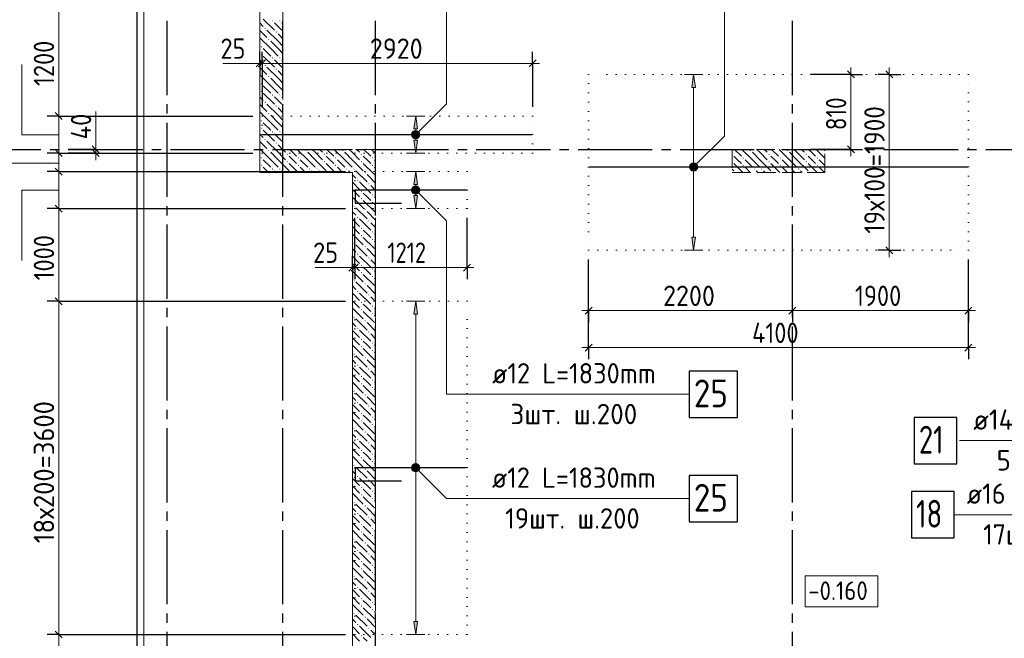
# Model space of a CAD drawing. Header units: millimetres. Extents: x 0 to 59400, y 0 to 42000.
# Tile 4 of 28: x 5472 to 16099, y 21650 to 28333. Entities that reach past the tile are written whole.
import ezdxf

# ---------------------------------------------------------------- set-up
doc = ezdxf.new("R2010")
doc.units = ezdxf.units.MM
for name, pattern in [('______2', [270, 200, -70]), ('______5', [1100, 800, -100, 100, -100]), ('______9', [100, 0, -100])]:
    doc.linetypes.add(name, pattern=pattern)
for name, color, linetype, lineweight in [('Standard', 7, 'Continuous', 25), ('ДОП Верх по Х', 7, 'Continuous', 18), ('ЖБ Перекрытие верхний уровень_1', 7, 'Continuous', 18), ('Общий01', 7, 'Continuous', 13), ('Позиционная метка номер позиции', 7, 'Continuous', 13), ('Примечания', 7, 'Continuous', 13), ('Размерная линия_ общее', 7, 'Continuous', 13)]:
    doc.layers.add(name, color=color, linetype=linetype, lineweight=lineweight)
for name, color, linetype, lineweight, true_color in [('ЖБ Пилон', 7, '______2', 13, 0xa0a0a0), ('ЖБ Стена верхний уровень', 7, '______2', 13, 0x656565), ('Оси', 7, '______5', 13, 0x656565)]:
    doc.layers.add(name, color=color, linetype=linetype, lineweight=lineweight, true_color=true_color)
doc.styles.add('ISOCPEUR', font='txt')

msp = doc.modelspace()

# ---------------------------------------------------------------- hatches: boundary and pattern name
at = {"layer": 'ДОП Верх по Х', "linetype": 'Continuous', "lineweight": 13, "transparency": 33554687}
for points in [[(12766, 27602), (12746, 27742), (12726, 27602)], [(9766, 27152), (9746, 27292), (9726, 27152)], [(9766, 26552), (9746, 26692), (9726, 26552)], [(9766, 25152), (9746, 25292), (9726, 25152)]]:
    msp.add_hatch(color=7, dxfattribs=at).paths.add_polyline_path(points)
for points in [[(9766, 27032), (9746, 26892), (9726, 27032)], [(9766, 26432), (9746, 26292), (9726, 26432)], [(12766, 25982), (12746, 25842), (12726, 25982)], [(9766, 21832), (9746, 21692), (9726, 21832)]]:
    msp.add_hatch(color=7, dxfattribs=at).paths.add_polyline_path(points, flags=16)
at = {"layer": 'ЖБ Пилон', "linetype": 'Continuous', "lineweight": 18, "transparency": 33554687}
for points in [[(13354, 26920), (13361, 26926), (13367, 26920), (13361, 26913)], [(13754, 26920), (13761, 26926), (13767, 26920), (13761, 26913)], [(14154, 26920), (14161, 26926), (14163, 26924), (14163, 26915), (14161, 26913)], [(13163, 26884), (13167, 26880), (13163, 26875)], [(13163, 26804), (13167, 26800), (13163, 26795)], [(13274, 26840), (13281, 26846), (13287, 26840), (13281, 26833)], [(13554, 26880), (13561, 26886), (13567, 26880), (13561, 26873)], [(13554, 26800), (13561, 26806), (13567, 26800), (13561, 26793)], [(13674, 26840), (13681, 26846), (13687, 26840), (13681, 26833)], [(13954, 26880), (13961, 26886), (13967, 26880), (13961, 26873)], [(13954, 26800), (13961, 26806), (13967, 26800), (13961, 26793)], [(14074, 26840), (14081, 26846), (14087, 26840), (14081, 26833)], [(13197, 26682), (13201, 26686), (13205, 26682)], [(13274, 26760), (13281, 26766), (13287, 26760), (13281, 26753)], [(13394, 26720), (13401, 26726), (13407, 26720), (13401, 26713)], [(13474, 26720), (13481, 26726), (13487, 26720), (13481, 26713)], [(13597, 26682), (13601, 26686), (13605, 26682)], [(13674, 26760), (13681, 26766), (13687, 26760), (13681, 26753)], [(13794, 26720), (13801, 26726), (13807, 26720), (13801, 26713)], [(13874, 26720), (13881, 26726), (13887, 26720), (13881, 26713)], [(13997, 26682), (14001, 26686), (14005, 26682)], [(14074, 26760), (14081, 26766), (14087, 26760), (14081, 26753)]]:
    msp.add_hatch(color=7, dxfattribs=at).paths.add_polyline_path(points, flags=16)
at = {"layer": 'ЖБ Стена верхний уровень', "linetype": 'Continuous', "lineweight": 18, "transparency": 33554687}
for points in [[(8194, 28320), (8201, 28326), (8207, 28320), (8201, 28313)], [(8274, 28320), (8281, 28326), (8287, 28320), (8281, 28313)], [(8114, 28240), (8121, 28246), (8127, 28240), (8121, 28233)], [(8234, 28200), (8241, 28206), (8247, 28200), (8241, 28193)], [(8154, 28120), (8161, 28126), (8167, 28120), (8161, 28113)], [(8074, 28040), (8081, 28046), (8087, 28040), (8081, 28033)], [(8074, 27960), (8081, 27966), (8087, 27960), (8081, 27953)], [(8114, 27840), (8121, 27846), (8127, 27840), (8121, 27833)], [(8194, 27920), (8201, 27926), (8207, 27920), (8201, 27913)], [(8274, 27920), (8281, 27926), (8287, 27920), (8281, 27913)], [(8234, 27800), (8241, 27806), (8247, 27800), (8241, 27793)], [(8074, 27640), (8081, 27646), (8087, 27640), (8081, 27633)], [(8154, 27720), (8161, 27726), (8167, 27720), (8161, 27713)], [(8074, 27560), (8081, 27566), (8087, 27560), (8081, 27553)], [(8194, 27520), (8201, 27526), (8207, 27520), (8201, 27513)], [(8274, 27520), (8281, 27526), (8287, 27520), (8281, 27513)], [(8114, 27440), (8121, 27446), (8127, 27440), (8121, 27433)], [(8154, 27320), (8161, 27326), (8167, 27320), (8161, 27313)], [(8234, 27400), (8241, 27406), (8247, 27400), (8241, 27393)], [(8074, 27240), (8081, 27246), (8087, 27240), (8081, 27233)], [(8074, 27160), (8081, 27166), (8087, 27160), (8081, 27153)], [(8194, 27120), (8201, 27126), (8207, 27120), (8201, 27113)], [(8274, 27120), (8281, 27126), (8287, 27120), (8281, 27113)], [(8114, 27040), (8121, 27046), (8127, 27040), (8121, 27033)], [(8234, 27000), (8241, 27006), (8247, 27000), (8241, 26993)], [(8154, 26920), (8161, 26926), (8167, 26920), (8161, 26913)], [(8554, 26920), (8561, 26926), (8567, 26920), (8561, 26913)], [(8954, 26920), (8961, 26926), (8967, 26920), (8961, 26913)], [(8074, 26840), (8081, 26846), (8087, 26840), (8081, 26833)], [(8354, 26880), (8361, 26886), (8367, 26880), (8361, 26873)], [(8354, 26800), (8361, 26806), (8367, 26800), (8361, 26793)], [(8474, 26840), (8481, 26846), (8487, 26840), (8481, 26833)], [(8754, 26880), (8761, 26886), (8767, 26880), (8761, 26873)], [(8754, 26800), (8761, 26806), (8767, 26800), (8761, 26793)], [(8874, 26840), (8881, 26846), (8887, 26840), (8881, 26833)], [(9154, 26880), (9161, 26886), (9167, 26880), (9161, 26873)], [(9154, 26800), (9161, 26806), (9167, 26800), (9161, 26793)], [(9274, 26840), (9281, 26846), (9287, 26840), (9281, 26833)], [(8074, 26760), (8081, 26766), (8087, 26760), (8081, 26753)], [(8194, 26720), (8201, 26726), (8207, 26720), (8201, 26713)], [(8274, 26720), (8281, 26726), (8287, 26720), (8281, 26713)], [(8397, 26682), (8401, 26686), (8405, 26682)], [(8474, 26760), (8481, 26766), (8487, 26760), (8481, 26753)], [(8594, 26720), (8601, 26726), (8607, 26720), (8601, 26713)], [(8674, 26720), (8681, 26726), (8687, 26720), (8681, 26713)], [(8797, 26682), (8801, 26686), (8805, 26682)], [(8874, 26760), (8881, 26766), (8887, 26760), (8881, 26753)], [(8994, 26720), (9001, 26726), (9007, 26720), (9001, 26713)], [(9074, 26720), (9081, 26726), (9087, 26720), (9081, 26713)], [(9194, 26680), (9201, 26686), (9207, 26680), (9201, 26673)], [(9274, 26760), (9281, 26766), (9287, 26760), (9281, 26753)], [(9114, 26600), (9121, 26606), (9127, 26600), (9121, 26593)], [(9154, 26480), (9161, 26486), (9167, 26480), (9161, 26473)], [(9234, 26560), (9241, 26566), (9247, 26560), (9241, 26553)], [(9154, 26400), (9161, 26406), (9167, 26400), (9161, 26393)], [(9274, 26440), (9281, 26446), (9287, 26440), (9281, 26433)], [(9274, 26360), (9281, 26366), (9287, 26360), (9281, 26353)], [(9074, 26320), (9081, 26326), (9087, 26320), (9081, 26313)], [(9194, 26280), (9201, 26286), (9207, 26280), (9201, 26273)], [(9114, 26200), (9121, 26206), (9127, 26200), (9121, 26193)], [(9234, 26160), (9241, 26166), (9247, 26160), (9241, 26153)], [(9154, 26080), (9161, 26086), (9167, 26080), (9161, 26073)], [(9274, 26040), (9281, 26046), (9287, 26040), (9281, 26033)], [(9154, 26000), (9161, 26006), (9167, 26000), (9161, 25993)], [(9274, 25960), (9281, 25966), (9287, 25960), (9281, 25953)], [(9074, 25920), (9081, 25926), (9087, 25920), (9081, 25913)], [(9194, 25880), (9201, 25886), (9207, 25880), (9201, 25873)], [(9114, 25800), (9121, 25806), (9127, 25800), (9121, 25793)], [(9234, 25760), (9241, 25766), (9247, 25760), (9241, 25753)], [(9154, 25680), (9161, 25686), (9167, 25680), (9161, 25673)], [(9274, 25640), (9281, 25646), (9287, 25640), (9281, 25633)], [(9074, 25520), (9081, 25526), (9087, 25520), (9081, 25513)], [(9154, 25600), (9161, 25606), (9167, 25600), (9161, 25593)], [(9274, 25560), (9281, 25566), (9287, 25560), (9281, 25553)], [(9114, 25400), (9121, 25406), (9127, 25400), (9121, 25393)], [(9194, 25480), (9201, 25486), (9207, 25480), (9201, 25473)], [(9234, 25360), (9241, 25366), (9247, 25360), (9241, 25353)], [(9154, 25280), (9161, 25286), (9167, 25280), (9161, 25273)], [(9154, 25200), (9161, 25206), (9167, 25200), (9161, 25193)], [(9274, 25240), (9281, 25246), (9287, 25240), (9281, 25233)], [(9074, 25120), (9081, 25126), (9087, 25120), (9081, 25113)], [(9194, 25080), (9201, 25086), (9207, 25080), (9201, 25073)], [(9274, 25160), (9281, 25166), (9287, 25160), (9281, 25153)], [(9114, 25000), (9121, 25006), (9127, 25000), (9121, 24993)], [(9154, 24880), (9161, 24886), (9167, 24880), (9161, 24873)], [(9234, 24960), (9241, 24966), (9247, 24960), (9241, 24953)], [(9154, 24800), (9161, 24806), (9167, 24800), (9161, 24793)], [(9274, 24840), (9281, 24846), (9287, 24840), (9281, 24833)], [(9274, 24760), (9281, 24766), (9287, 24760), (9281, 24753)], [(9074, 24720), (9081, 24726), (9087, 24720), (9081, 24713)], [(9194, 24680), (9201, 24686), (9207, 24680), (9201, 24673)], [(9114, 24600), (9121, 24606), (9127, 24600), (9121, 24593)], [(9234, 24560), (9241, 24566), (9247, 24560), (9241, 24553)], [(9154, 24480), (9161, 24486), (9167, 24480), (9161, 24473)], [(9274, 24440), (9281, 24446), (9287, 24440), (9281, 24433)], [(9154, 24400), (9161, 24406), (9167, 24400), (9161, 24393)], [(9274, 24360), (9281, 24366), (9287, 24360), (9281, 24353)], [(9074, 24320), (9081, 24326), (9087, 24320), (9081, 24313)], [(9194, 24280), (9201, 24286), (9207, 24280), (9201, 24273)], [(9114, 24200), (9121, 24206), (9127, 24200), (9121, 24193)], [(9234, 24160), (9241, 24166), (9247, 24160), (9241, 24153)], [(9154, 24080), (9161, 24086), (9167, 24080), (9161, 24073)], [(9274, 24040), (9281, 24046), (9287, 24040), (9281, 24033)], [(9074, 23920), (9081, 23926), (9087, 23920), (9081, 23913)], [(9154, 24000), (9161, 24006), (9167, 24000), (9161, 23993)], [(9274, 23960), (9281, 23966), (9287, 23960), (9281, 23953)], [(9114, 23800), (9121, 23806), (9127, 23800), (9121, 23793)], [(9194, 23880), (9201, 23886), (9207, 23880), (9201, 23873)], [(9234, 23760), (9241, 23766), (9247, 23760), (9241, 23753)], [(9154, 23680), (9161, 23686), (9167, 23680), (9161, 23673)], [(9154, 23600), (9161, 23606), (9167, 23600), (9161, 23593)], [(9274, 23640), (9281, 23646), (9287, 23640), (9281, 23633)], [(9074, 23520), (9081, 23526), (9087, 23520), (9081, 23513)], [(9274, 23560), (9281, 23566), (9287, 23560), (9281, 23553)], [(9114, 23400), (9121, 23406), (9127, 23400), (9121, 23393)], [(9194, 23480), (9201, 23486), (9207, 23480), (9201, 23473)], [(9154, 23280), (9161, 23286), (9167, 23280), (9161, 23273)], [(9234, 23360), (9241, 23366), (9247, 23360), (9241, 23353)], [(9154, 23200), (9161, 23206), (9167, 23200), (9161, 23193)], [(9274, 23240), (9281, 23246), (9287, 23240), (9281, 23233)], [(9074, 23120), (9081, 23126), (9087, 23120), (9081, 23113)], [(9194, 23080), (9201, 23086), (9207, 23080), (9201, 23073)], [(9274, 23160), (9281, 23166), (9287, 23160), (9281, 23153)], [(9114, 23000), (9121, 23006), (9127, 23000), (9121, 22993)], [(9234, 22960), (9241, 22966), (9247, 22960), (9241, 22953)], [(9154, 22880), (9161, 22886), (9167, 22880), (9161, 22873)], [(9154, 22800), (9161, 22806), (9167, 22800), (9161, 22793)], [(9274, 22840), (9281, 22846), (9287, 22840), (9281, 22833)], [(9274, 22760), (9281, 22766), (9287, 22760), (9281, 22753)], [(9074, 22720), (9081, 22726), (9087, 22720), (9081, 22713)], [(9194, 22680), (9201, 22686), (9207, 22680), (9201, 22673)], [(9114, 22600), (9121, 22606), (9127, 22600), (9121, 22593)], [(9234, 22560), (9241, 22566), (9247, 22560), (9241, 22553)], [(9154, 22480), (9161, 22486), (9167, 22480), (9161, 22473)], [(9274, 22440), (9281, 22446), (9287, 22440), (9281, 22433)], [(9074, 22320), (9081, 22326), (9087, 22320), (9081, 22313)], [(9154, 22400), (9161, 22406), (9167, 22400), (9161, 22393)], [(9274, 22360), (9281, 22366), (9287, 22360), (9281, 22353)], [(9194, 22280), (9201, 22286), (9207, 22280), (9201, 22273)], [(9114, 22200), (9121, 22206), (9127, 22200), (9121, 22193)], [(9234, 22160), (9241, 22166), (9247, 22160), (9241, 22153)], [(9154, 22080), (9161, 22086), (9167, 22080), (9161, 22073)], [(9154, 22000), (9161, 22006), (9167, 22000), (9161, 21993)], [(9274, 22040), (9281, 22046), (9287, 22040), (9281, 22033)], [(9074, 21920), (9081, 21926), (9087, 21920), (9081, 21913)], [(9274, 21960), (9281, 21966), (9287, 21960), (9281, 21953)], [(9114, 21800), (9121, 21806), (9127, 21800), (9121, 21793)], [(9194, 21880), (9201, 21886), (9207, 21880), (9201, 21873)], [(9154, 21680), (9161, 21686), (9167, 21680), (9161, 21673)], [(9234, 21760), (9241, 21766), (9247, 21760), (9241, 21753)]]:
    msp.add_hatch(color=7, dxfattribs=at).paths.add_polyline_path(points, flags=16)
at = {"layer": 'Позиционная метка номер позиции', "linetype": 'Continuous', "lineweight": 13, "transparency": 33554687}
for points in [[(9703, 27103), (9778, 27060), (9714, 27124)], [(9703, 27081), (9758, 27049), (9703, 27103)], [(9703, 27103), (9758, 27049), (9778, 27060)], [(9714, 27124), (9790, 27081), (9735, 27135)], [(9714, 27124), (9778, 27060), (9790, 27081)], [(9735, 27135), (9790, 27081), (9790, 27103)], [(9735, 27135), (9790, 27103), (9758, 27135)], [(9758, 27135), (9790, 27103), (9778, 27124)], [(9735, 27049), (9703, 27081), (9714, 27060)], [(9703, 27081), (9735, 27049), (9758, 27049)], [(12714, 26774), (12789, 26731), (12735, 26785)], [(12735, 26785), (12789, 26731), (12789, 26753)], [(12735, 26785), (12789, 26753), (12758, 26785)], [(12758, 26785), (12789, 26753), (12778, 26774)], [(12703, 26753), (12778, 26710), (12714, 26774)], [(12703, 26731), (12758, 26699), (12703, 26753)], [(12703, 26753), (12758, 26699), (12778, 26710)], [(12735, 26699), (12703, 26731), (12714, 26710)], [(12703, 26731), (12735, 26699), (12758, 26699)], [(12714, 26774), (12778, 26710), (12789, 26731)], [(9703, 26503), (9735, 26535), (9714, 26524)], [(9735, 26535), (9703, 26503), (9703, 26481)], [(9735, 26535), (9703, 26481), (9758, 26535)], [(9758, 26535), (9703, 26481), (9714, 26460)], [(9758, 26535), (9714, 26460), (9778, 26524)], [(9778, 26524), (9714, 26460), (9735, 26449)], [(9778, 26524), (9735, 26449), (9790, 26503)], [(9790, 26503), (9735, 26449), (9758, 26449)], [(9790, 26503), (9758, 26449), (9790, 26481)], [(9790, 26481), (9758, 26449), (9778, 26460)], [(9703, 23503), (9735, 23535), (9714, 23524)], [(9735, 23535), (9703, 23503), (9703, 23481)], [(9735, 23535), (9703, 23481), (9758, 23535)], [(9758, 23535), (9703, 23481), (9714, 23460)], [(9758, 23535), (9714, 23460), (9778, 23524)], [(9778, 23524), (9714, 23460), (9735, 23449)], [(9778, 23524), (9735, 23449), (9790, 23503)], [(9790, 23503), (9735, 23449), (9758, 23449)], [(9790, 23503), (9758, 23449), (9790, 23481)], [(9790, 23481), (9758, 23449), (9778, 23460)]]:
    msp.add_hatch(color=7, dxfattribs=at).paths.add_polyline_path(points)

# ---------------------------------------------------------------- linework, layer by layer
at = {"layer": 'Standard', "color": 7, "linetype": 'Continuous', "lineweight": 13, "transparency": 33554687}
for points in [[(6813, 19282), (55406, 19282), (55406, 38032), (6813, 38032), (6813, 19282)], [(6813, 19532), (55406, 19532), (55406, 38032), (6813, 38032), (6813, 19532)]]:
    msp.add_lwpolyline(points, dxfattribs=at)
at = {"layer": 'Standard', "color": 254, "linetype": 'Continuous', "lineweight": 25, "true_color": 0xc4c4ff, "transparency": 33554687}
msp.add_lwpolyline([(6738, 19786), (54972, 19786), (54972, 34792), (6738, 34792), (6738, 19786)], dxfattribs=at)
at = {"layer": 'ДОП Верх по Х', "color": 251, "linetype": 'Continuous', "lineweight": 13, "true_color": 0x494949, "transparency": 33554687}
for p, q in [((12746, 27742), (12646, 27742)), ((12746, 27742), (12726, 27602)), ((12766, 27602), (12746, 27742)), ((12746, 27742), (12846, 27742)), ((12746, 27742), (12746, 27742)), ((12726, 27602), (12766, 27602)), ((12746, 25982), (12746, 27602)), ((9746, 27292), (9646, 27292)), ((9746, 27292), (9726, 27152)), ((9766, 27152), (9746, 27292)), ((9746, 27292), (9846, 27292)), ((9746, 27292), (9746, 27292)), ((9726, 27152), (9766, 27152)), ((9746, 27032), (9746, 27152)), ((9746, 26892), (9726, 27032)), ((9726, 27032), (9766, 27032)), ((9766, 27032), (9746, 26892)), ((9746, 26892), (9646, 26892)), ((9746, 26892), (9846, 26892)), ((9746, 26892), (9746, 26892)), ((9746, 26692), (9646, 26692)), ((9746, 26692), (9726, 26552)), ((9766, 26552), (9746, 26692)), ((9746, 26692), (9846, 26692)), ((9746, 26692), (9746, 26692)), ((9726, 26552), (9766, 26552)), ((9746, 26432), (9746, 26552)), ((9746, 26292), (9726, 26432)), ((9726, 26432), (9766, 26432)), ((9766, 26432), (9746, 26292)), ((9746, 26292), (9646, 26292)), ((9746, 26292), (9846, 26292)), ((9746, 26292), (9746, 26292)), ((12746, 25842), (12726, 25982)), ((12726, 25982), (12766, 25982)), ((12766, 25982), (12746, 25842)), ((12746, 25842), (12646, 25842)), ((12746, 25842), (12846, 25842)), ((12746, 25842), (12746, 25842)), ((9746, 25292), (9646, 25292)), ((9746, 25292), (9726, 25152)), ((9766, 25152), (9746, 25292)), ((9746, 25292), (9846, 25292)), ((9746, 25292), (9746, 25292)), ((9726, 25152), (9766, 25152)), ((9746, 21832), (9746, 25152)), ((9746, 21692), (9726, 21832)), ((9726, 21832), (9766, 21832)), ((9766, 21832), (9746, 21692)), ((9746, 21692), (9646, 21692)), ((9746, 21692), (9846, 21692)), ((9746, 21692), (9746, 21692))]:
    msp.add_line(p, q, dxfattribs=at)
at = {"layer": 'ДОП Верх по Х', "color": 7, "linetype": 'Continuous', "lineweight": 25, "transparency": 33554687}
for p, q in [((8095, 27092), (11001, 27092)), ((11621, 26742), (15705, 26742))]:
    msp.add_line(p, q, dxfattribs=at)
for points in [[(10294, 26492), (9094, 26492), (9094, 26350), (9594, 26350)], [(12698, 24036), (13218, 24036), (13218, 24536), (12698, 24536), (12698, 24036)], [(15127, 23536), (15587, 23536), (15587, 24036), (15127, 24036), (15127, 23536)], [(10294, 23492), (9094, 23492), (9094, 23350), (9594, 23350)], [(12698, 22909), (13218, 22909), (13218, 23409), (12698, 23409), (12698, 22909)], [(15097, 22736), (15557, 22736), (15557, 23236), (15097, 23236), (15097, 22736)]]:
    msp.add_lwpolyline(points, dxfattribs=at)
at = {"layer": 'ЖБ Перекрытие верхний уровень_1', "color": 7, "linetype": 'Continuous', "lineweight": 18, "transparency": 33554687}
for p, q in [((8063, 32632), (8063, 26682)), ((8063, 26682), (9063, 26682)), ((9063, 26682), (9063, 19532))]:
    msp.add_line(p, q, dxfattribs=at)
at = {"layer": 'ЖБ Пилон', "color": 253, "linetype": '______2', "lineweight": 13, "true_color": 0xa0a0a0, "transparency": 33554687}
for p, q in [((14163, 26932), (13163, 26932)), ((13163, 26932), (13163, 26682)), ((14163, 26682), (14163, 26932)), ((13163, 26682), (14163, 26682))]:
    msp.add_line(p, q, dxfattribs=at)
at = {"layer": 'ЖБ Пилон', "color": 9, "linetype": 'Continuous', "lineweight": 18, "true_color": 0xc7c7c7, "transparency": 33554687}
for p, q in [((13188, 26932), (13261, 26860)), ((13381, 26820), (13268, 26932)), ((13381, 26900), (13461, 26820)), ((13461, 26900), (13428, 26932)), ((13461, 26900), (13541, 26820)), ((13508, 26932), (13541, 26900)), ((13588, 26932), (13661, 26860)), ((13781, 26820), (13668, 26932)), ((13781, 26900), (13861, 26820)), ((13861, 26900), (13828, 26932)), ((13861, 26900), (13941, 26820)), ((13908, 26932), (13941, 26900)), ((13988, 26932), (14061, 26860)), ((14163, 26837), (14068, 26932)), ((13221, 26820), (13181, 26860)), ((13261, 26780), (13221, 26820)), ((13301, 26820), (13381, 26740)), ((13381, 26820), (13461, 26740)), ((13461, 26820), (13581, 26700)), ((13621, 26820), (13581, 26860)), ((13661, 26780), (13621, 26820)), ((13701, 26820), (13781, 26740)), ((13781, 26820), (13861, 26740)), ((13861, 26820), (13981, 26700)), ((14021, 26820), (13981, 26860)), ((14061, 26780), (14021, 26820)), ((14101, 26820), (14163, 26757)), ((13163, 26717), (13181, 26700)), ((13181, 26780), (13278, 26682)), ((13301, 26740), (13358, 26682)), ((13438, 26682), (13421, 26700)), ((13501, 26700), (13518, 26682)), ((13581, 26780), (13678, 26682)), ((13701, 26740), (13758, 26682)), ((13838, 26682), (13821, 26700)), ((13901, 26700), (13918, 26682)), ((13981, 26780), (14078, 26682)), ((14101, 26740), (14158, 26682))]:
    msp.add_line(p, q, dxfattribs=at)
at = {"layer": 'ЖБ Стена верхний уровень', "color": 251, "linetype": '______2', "lineweight": 13, "true_color": 0x656565, "transparency": 33554687}
for p, q in [((8313, 26932), (8313, 32882)), ((8063, 32632), (8063, 26682)), ((9063, 26932), (8313, 26932)), ((9313, 26932), (9063, 26932)), ((9313, 19782), (9313, 26932)), ((8063, 26682), (8313, 26682)), ((8313, 26682), (9063, 26682)), ((9063, 26682), (9063, 19532))]:
    msp.add_line(p, q, dxfattribs=at)
at = {"layer": 'ЖБ Стена верхний уровень', "color": 9, "linetype": 'Continuous', "lineweight": 18, "true_color": 0xc7c7c7, "transparency": 33554687}
for p, q in [((8063, 28297), (8101, 28260)), ((8101, 28340), (8221, 28220)), ((8261, 28260), (8221, 28300)), ((8301, 28300), (8313, 28287)), ((8063, 28217), (8141, 28140)), ((8261, 28100), (8141, 28220)), ((8301, 28220), (8261, 28260)), ((8261, 28180), (8313, 28127)), ((8181, 28020), (8063, 28137)), ((8181, 28100), (8261, 28020)), ((8261, 28100), (8313, 28047)), ((8101, 28020), (8181, 27940)), ((8181, 28020), (8261, 27940)), ((8261, 28020), (8313, 27967)), ((8063, 27897), (8101, 27860)), ((8101, 27940), (8221, 27820)), ((8261, 27860), (8221, 27900)), ((8301, 27820), (8261, 27860)), ((8301, 27900), (8313, 27887)), ((8063, 27817), (8141, 27740)), ((8181, 27620), (8063, 27737)), ((8261, 27700), (8141, 27820)), ((8261, 27780), (8313, 27727)), ((8181, 27700), (8261, 27620)), ((8261, 27700), (8313, 27647)), ((8101, 27620), (8181, 27540)), ((8101, 27540), (8221, 27420)), ((8181, 27620), (8261, 27540)), ((8261, 27620), (8313, 27567)), ((8063, 27497), (8101, 27460)), ((8261, 27300), (8141, 27420)), ((8261, 27460), (8221, 27500)), ((8301, 27420), (8261, 27460)), ((8301, 27500), (8313, 27487)), ((8063, 27417), (8141, 27340)), ((8181, 27220), (8063, 27337)), ((8261, 27380), (8313, 27327)), ((8101, 27220), (8181, 27140)), ((8181, 27300), (8261, 27220)), ((8181, 27220), (8261, 27140)), ((8261, 27300), (8313, 27247)), ((8261, 27220), (8313, 27167)), ((8101, 27140), (8221, 27020)), ((8063, 27097), (8101, 27060)), ((8063, 27017), (8141, 26940)), ((8261, 26900), (8141, 27020)), ((8261, 27060), (8221, 27100)), ((8301, 27020), (8261, 27060)), ((8301, 27100), (8313, 27087)), ((8181, 26820), (8063, 26937)), ((8181, 26900), (8261, 26820)), ((8261, 26980), (8313, 26927)), ((8261, 26900), (8313, 26847)), ((8313, 26927), (8341, 26900)), ((8388, 26932), (8461, 26860)), ((8581, 26820), (8468, 26932)), ((8581, 26900), (8661, 26820)), ((8661, 26900), (8628, 26932)), ((8661, 26900), (8741, 26820)), ((8708, 26932), (8741, 26900)), ((8788, 26932), (8861, 26860)), ((8981, 26820), (8868, 26932)), ((8981, 26900), (9061, 26820)), ((9061, 26900), (9028, 26932)), ((9061, 26900), (9063, 26897)), ((9063, 26897), (9141, 26820)), ((9108, 26932), (9141, 26900)), ((9188, 26932), (9261, 26860)), ((9313, 26887), (9268, 26932)), ((8101, 26820), (8181, 26740)), ((8181, 26820), (8261, 26740)), ((8261, 26820), (8313, 26767)), ((8313, 26847), (8341, 26820)), ((8421, 26820), (8381, 26860)), ((8461, 26780), (8421, 26820)), ((8501, 26820), (8581, 26740)), ((8581, 26820), (8661, 26740)), ((8661, 26820), (8781, 26700)), ((8821, 26820), (8781, 26860)), ((8861, 26780), (8821, 26820)), ((8901, 26820), (8981, 26740)), ((8981, 26820), (9061, 26740)), ((9061, 26820), (9063, 26817)), ((9063, 26817), (9181, 26700)), ((9221, 26820), (9181, 26860)), ((9261, 26780), (9221, 26820)), ((9301, 26820), (9313, 26807)), ((8063, 26697), (8078, 26682)), ((8101, 26740), (8158, 26682)), ((8238, 26682), (8221, 26700)), ((8301, 26700), (8313, 26687)), ((8313, 26767), (8381, 26700)), ((8313, 26687), (8318, 26682)), ((8381, 26780), (8478, 26682)), ((8501, 26740), (8558, 26682)), ((8638, 26682), (8621, 26700)), ((8701, 26700), (8718, 26682)), ((8781, 26780), (8878, 26682)), ((8901, 26740), (8958, 26682)), ((9038, 26682), (9021, 26700)), ((9101, 26700), (9221, 26580)), ((9181, 26780), (9301, 26660)), ((9301, 26740), (9313, 26727)), ((9101, 26620), (9063, 26657)), ((9063, 26577), (9141, 26500)), ((9141, 26580), (9261, 26460)), ((9221, 26660), (9313, 26567)), ((9063, 26497), (9141, 26420)), ((9313, 26487), (9261, 26540)), ((9063, 26417), (9181, 26300)), ((9221, 26420), (9181, 26460)), ((9181, 26380), (9301, 26260)), ((9261, 26380), (9221, 26420)), ((9301, 26420), (9313, 26407)), ((9101, 26220), (9063, 26257)), ((9101, 26300), (9221, 26180)), ((9221, 26260), (9313, 26167)), ((9301, 26340), (9313, 26327)), ((9063, 26177), (9141, 26100)), ((9141, 26180), (9261, 26060)), ((9063, 26097), (9141, 26020)), ((9221, 26020), (9181, 26060)), ((9313, 26087), (9261, 26140)), ((9063, 26017), (9181, 25900)), ((9181, 25980), (9301, 25860)), ((9261, 25980), (9221, 26020)), ((9301, 26020), (9313, 26007)), ((9301, 25940), (9313, 25927)), ((9101, 25820), (9063, 25857)), ((9101, 25900), (9221, 25780)), ((9221, 25860), (9313, 25767)), ((9063, 25777), (9141, 25700)), ((9141, 25780), (9261, 25660)), ((9313, 25687), (9261, 25740)), ((9063, 25697), (9141, 25620)), ((9063, 25617), (9181, 25500)), ((9221, 25620), (9181, 25660)), ((9261, 25580), (9221, 25620)), ((9301, 25620), (9313, 25607)), ((9181, 25580), (9301, 25460)), ((9301, 25540), (9313, 25527)), ((9101, 25420), (9063, 25457)), ((9101, 25500), (9221, 25380)), ((9221, 25460), (9313, 25367)), ((9063, 25377), (9141, 25300)), ((9063, 25297), (9141, 25220)), ((9141, 25380), (9261, 25260)), ((9313, 25287), (9261, 25340)), ((9063, 25217), (9181, 25100)), ((9221, 25220), (9181, 25260)), ((9261, 25180), (9221, 25220)), ((9301, 25220), (9313, 25207)), ((9101, 25100), (9221, 24980)), ((9181, 25180), (9301, 25060)), ((9301, 25140), (9313, 25127)), ((9101, 25020), (9063, 25057)), ((9063, 24977), (9141, 24900)), ((9141, 24980), (9261, 24860)), ((9221, 25060), (9313, 24967)), ((9063, 24897), (9141, 24820)), ((9313, 24887), (9261, 24940)), ((9063, 24817), (9181, 24700)), ((9221, 24820), (9181, 24860)), ((9181, 24780), (9301, 24660)), ((9261, 24780), (9221, 24820)), ((9301, 24820), (9313, 24807)), ((9101, 24620), (9063, 24657)), ((9101, 24700), (9221, 24580)), ((9221, 24660), (9313, 24567)), ((9301, 24740), (9313, 24727)), ((9063, 24577), (9141, 24500)), ((9141, 24580), (9261, 24460)), ((9063, 24497), (9141, 24420)), ((9221, 24420), (9181, 24460)), ((9313, 24487), (9261, 24540)), ((9063, 24417), (9181, 24300)), ((9181, 24380), (9301, 24260)), ((9261, 24380), (9221, 24420)), ((9301, 24420), (9313, 24407)), ((9301, 24340), (9313, 24327)), ((9101, 24220), (9063, 24257)), ((9101, 24300), (9221, 24180)), ((9221, 24260), (9313, 24167)), ((9063, 24177), (9141, 24100)), ((9141, 24180), (9261, 24060)), ((9313, 24087), (9261, 24140)), ((9063, 24097), (9141, 24020)), ((9221, 24020), (9181, 24060)), ((9261, 23980), (9221, 24020)), ((9301, 24020), (9313, 24007)), ((9063, 24017), (9181, 23900)), ((9181, 23980), (9301, 23860)), ((9301, 23940), (9313, 23927)), ((9101, 23820), (9063, 23857)), ((9101, 23900), (9221, 23780)), ((9221, 23860), (9313, 23767)), ((9063, 23777), (9141, 23700)), ((9141, 23780), (9261, 23660)), ((9313, 23687), (9261, 23740)), ((9063, 23697), (9141, 23620)), ((9063, 23617), (9181, 23500)), ((9221, 23620), (9181, 23660)), ((9261, 23580), (9221, 23620)), ((9301, 23620), (9313, 23607)), ((9101, 23500), (9221, 23380)), ((9181, 23580), (9301, 23460)), ((9301, 23540), (9313, 23527)), ((9101, 23420), (9063, 23457)), ((9221, 23460), (9313, 23367)), ((9063, 23377), (9141, 23300)), ((9063, 23297), (9141, 23220)), ((9141, 23380), (9261, 23260)), ((9313, 23287), (9261, 23340)), ((9063, 23217), (9181, 23100)), ((9221, 23220), (9181, 23260)), ((9181, 23180), (9301, 23060)), ((9261, 23180), (9221, 23220)), ((9301, 23220), (9313, 23207)), ((9101, 23100), (9221, 22980)), ((9301, 23140), (9313, 23127)), ((9101, 23020), (9063, 23057)), ((9063, 22977), (9141, 22900)), ((9141, 22980), (9261, 22860)), ((9221, 23060), (9313, 22967)), ((9063, 22897), (9141, 22820)), ((9221, 22820), (9181, 22860)), ((9313, 22887), (9261, 22940)), ((9063, 22817), (9181, 22700)), ((9181, 22780), (9301, 22660)), ((9261, 22780), (9221, 22820)), ((9301, 22820), (9313, 22807)), ((9101, 22620), (9063, 22657)), ((9101, 22700), (9221, 22580)), ((9221, 22660), (9313, 22567)), ((9301, 22740), (9313, 22727)), ((9063, 22577), (9141, 22500)), ((9141, 22580), (9261, 22460)), ((9313, 22487), (9261, 22540)), ((9063, 22497), (9141, 22420)), ((9221, 22420), (9181, 22460)), ((9063, 22417), (9181, 22300)), ((9181, 22380), (9301, 22260)), ((9261, 22380), (9221, 22420)), ((9301, 22420), (9313, 22407)), ((9301, 22340), (9313, 22327)), ((9101, 22220), (9063, 22257)), ((9101, 22300), (9221, 22180)), ((9221, 22260), (9313, 22167)), ((9063, 22177), (9141, 22100)), ((9141, 22180), (9261, 22060)), ((9313, 22087), (9261, 22140)), ((9063, 22097), (9141, 22020)), ((9063, 22017), (9181, 21900)), ((9221, 22020), (9181, 22060)), ((9261, 21980), (9221, 22020)), ((9301, 22020), (9313, 22007)), ((9101, 21900), (9221, 21780)), ((9181, 21980), (9301, 21860)), ((9301, 21940), (9313, 21927)), ((9101, 21820), (9063, 21857)), ((9221, 21860), (9313, 21767)), ((9063, 21777), (9141, 21700)), ((9063, 21697), (9141, 21620)), ((9141, 21780), (9261, 21660)), ((9313, 21687), (9261, 21740)), ((9221, 21620), (9181, 21660))]:
    msp.add_line(p, q, dxfattribs=at)
at = {"layer": 'Общий01', "color": 7, "linetype": 'Continuous', "lineweight": 18, "transparency": 33554687}
msp.add_lwpolyline([(13949, 21992), (14736, 21992), (14736, 22325), (13949, 22325), (13949, 21992)], dxfattribs=at)
at = {"layer": 'Оси', "color": 8, "linetype": '______5', "lineweight": -3, "transparency": 33554687}
for p, q in [((7063, 16519), (7063, 38805)), ((8313, 16519), (8313, 38805)), ((9313, 16519), (9313, 38805)), ((13813, 16519), (13813, 38805)), ((3800, 26932), (38610, 26932))]:
    msp.add_line(p, q, dxfattribs=at)
at = {"layer": 'Позиционная метка номер позиции', "color": 251, "linetype": 'Continuous', "lineweight": 13, "true_color": 0x656565, "transparency": 33554687}
for p, q in [((8063, 27860), (7663, 27860)), ((6294, 26932), (6294, 27342)), ((9063, 25656), (8663, 25656))]:
    msp.add_line(p, q, dxfattribs=at)
at = {"layer": 'Позиционная метка номер позиции', "color": 7, "linetype": 'Continuous', "lineweight": 13, "transparency": 33554687}
for p, q in [((9714, 27124), (9714, 27124)), ((9778, 27124), (9778, 27124)), ((9714, 27060), (9714, 27060)), ((9778, 27060), (9778, 27060)), ((12714, 26774), (12714, 26774)), ((12714, 26710), (12714, 26710)), ((12778, 26774), (12778, 26774)), ((12778, 26710), (12778, 26710)), ((9714, 26524), (9714, 26524)), ((9778, 26524), (9778, 26524)), ((9714, 26460), (9714, 26460)), ((9778, 26460), (9778, 26460)), ((9714, 23524), (9714, 23524)), ((9778, 23524), (9778, 23524)), ((9714, 23460), (9714, 23460)), ((9778, 23460), (9778, 23460))]:
    msp.add_line(p, q, dxfattribs=at)
for points in [[(9746, 27092), (10080, 27425), (10080, 28998), (12381, 28998)], [(12746, 26742), (13079, 27075), (13079, 28998), (15290, 28998)], [(18678, 27142), (17977, 26441), (17977, 23786), (15617, 23786)], [(9746, 26492), (10080, 26159), (10080, 24286), (12701, 24286)], [(18678, 26042), (18345, 25709), (18345, 22986), (15557, 22986)], [(9746, 23492), (10080, 23159), (12690, 23159)]]:
    msp.add_lwpolyline(points, dxfattribs=at)
at = {"layer": 'Позиционная метка номер позиции', "color": 251, "linetype": 'Continuous', "lineweight": 13, "true_color": 0x656565, "transparency": 33554687}
for points in [[(5894, 27088), (5494, 27088), (5494, 27848)], [(5894, 26782), (5094, 26782), (5094, 26312)], [(5894, 26492), (5494, 26492), (5494, 25732)]]:
    msp.add_lwpolyline(points, dxfattribs=at)
at = {"layer": 'Позиционная метка номер позиции', "color": 7, "linetype": 'Continuous', "lineweight": 13, "transparency": 33554687}
for centre in [(9746, 27092), (12746, 26742), (9746, 26492), (9746, 23492)]:
    msp.add_circle(centre, 45, dxfattribs=at)
at = {"layer": 'Примечания', "color": 7, "linetype": '______9', "lineweight": 13, "transparency": 33554687}
for p, q in [((11613, 27742), (11613, 25842)), ((15713, 27742), (11613, 27742)), ((15713, 25842), (15713, 27742)), ((8088, 27292), (8088, 26892)), ((11008, 27292), (8088, 27292)), ((11008, 26892), (11008, 27292)), ((8088, 26892), (11008, 26892)), ((9088, 26692), (9088, 26292)), ((10300, 26692), (9088, 26692)), ((10300, 26292), (10300, 26692)), ((9088, 26292), (10300, 26292)), ((11613, 25842), (15713, 25842)), ((9088, 25292), (9088, 21692)), ((10300, 25292), (9088, 25292)), ((10300, 21692), (10300, 25292)), ((9088, 21692), (10300, 21692))]:
    msp.add_line(p, q, dxfattribs=at)
at = {"layer": 'Размерная линия_ общее', "color": 251, "linetype": 'Continuous', "lineweight": 13, "true_color": 0x656565, "transparency": 33554687}
for p, q in [((5894, 28492), (5894, 27292)), ((8063, 27860), (7988, 27860)), ((8063, 27860), (8088, 27860)), ((8088, 27860), (11008, 27860)), ((11008, 27860), (11083, 27860)), ((14444, 27742), (14444, 27817)), ((14858, 27742), (14858, 27817)), ((5894, 27292), (5894, 26892)), ((6294, 26932), (6294, 27007)), ((5894, 26892), (5894, 26692)), ((6294, 26892), (6294, 26932)), ((6294, 26892), (6294, 26817)), ((14444, 26932), (14444, 26857)), ((5894, 26692), (5894, 26292)), ((5894, 26292), (5894, 25292)), ((14858, 25842), (14858, 25767)), ((9063, 25656), (8988, 25656)), ((9063, 25656), (9088, 25656)), ((9088, 25656), (10300, 25656)), ((10300, 25656), (10375, 25656)), ((5894, 25292), (5894, 21692)), ((11613, 25190), (11538, 25190)), ((11613, 25190), (13813, 25190)), ((13813, 25190), (15713, 25190)), ((15713, 25190), (15788, 25190)), ((11613, 24790), (11538, 24790)), ((11613, 24790), (15713, 24790)), ((15713, 24790), (15788, 24790)), ((5894, 21692), (5894, 19782))]:
    msp.add_line(p, q, dxfattribs=at)
at = {"layer": 'Размерная линия_ общее', "color": 251, "linetype": 'Continuous', "lineweight": -3, "true_color": 0x656565, "transparency": 33554687}
for p, q in [((8063, 27860), (8063, 27985)), ((8088, 27860), (8088, 27985)), ((11008, 27860), (11008, 27985)), ((8063, 27860), (8063, 27735)), ((8063, 27860), (8063, 27815)), ((8088, 27860), (8088, 27735)), ((8088, 27860), (8088, 27392)), ((11008, 27860), (11008, 27735)), ((11008, 27860), (11008, 27392)), ((14444, 27742), (14011, 27742)), ((14444, 27742), (14319, 27742)), ((14444, 27742), (14569, 27742)), ((14858, 27742), (14733, 27742)), ((14858, 27742), (14983, 27742)), ((5894, 27292), (5769, 27292)), ((5894, 27292), (6019, 27292)), ((5894, 27292), (7988, 27292)), ((5894, 26892), (5769, 26892)), ((5894, 26892), (6019, 26892)), ((5894, 26892), (7988, 26892)), ((6294, 26932), (5994, 26932)), ((6294, 26892), (5994, 26892)), ((6294, 26932), (6169, 26932)), ((6294, 26892), (6169, 26892)), ((6294, 26932), (6419, 26932)), ((6294, 26892), (6419, 26892)), ((14444, 26932), (14011, 26932)), ((14444, 26932), (14319, 26932)), ((14444, 26932), (14569, 26932)), ((5894, 26692), (5769, 26692)), ((5894, 26692), (6019, 26692)), ((5894, 26692), (8988, 26692)), ((5894, 26292), (5769, 26292)), ((5894, 26292), (6019, 26292)), ((5894, 26292), (8988, 26292)), ((10300, 25656), (10300, 26192)), ((14858, 25842), (14733, 25842)), ((14858, 25842), (14983, 25842)), ((9063, 25656), (9063, 25781)), ((9088, 25656), (9088, 25781)), ((10300, 25656), (10300, 25781)), ((11613, 24790), (11613, 25742)), ((11613, 25190), (11613, 25742)), ((15713, 25190), (15713, 25742)), ((9063, 25656), (9063, 25531)), ((9063, 25656), (9063, 25656)), ((9088, 25656), (9088, 25531)), ((10300, 25656), (10300, 25531)), ((11613, 25190), (11613, 25315)), ((13813, 25190), (13813, 25315)), ((15713, 25190), (15713, 25315)), ((5894, 25292), (5769, 25292)), ((5894, 25292), (6019, 25292)), ((5894, 25292), (8988, 25292)), ((11613, 25190), (11613, 25065)), ((13813, 25190), (13813, 25065)), ((13813, 25190), (13813, 25190)), ((15713, 25190), (15713, 25065)), ((11613, 24790), (11613, 24915)), ((15713, 24790), (15713, 24915)), ((11613, 24790), (11613, 24665)), ((15713, 24790), (15713, 24665)), ((5894, 21692), (5769, 21692)), ((5894, 21692), (6019, 21692)), ((5894, 21692), (8988, 21692))]:
    msp.add_line(p, q, dxfattribs=at)
at = {"layer": 'Размерная линия_ общее', "color": 251, "linetype": 'Continuous', "lineweight": 25, "true_color": 0x656565, "transparency": 33554687}
for p, q in [((8025, 27823), (8100, 27898)), ((8050, 27823), (8125, 27898)), ((10970, 27823), (11045, 27898)), ((14406, 27780), (14481, 27704)), ((14820, 27780), (14895, 27704)), ((5856, 27329), (5931, 27254)), ((5856, 26929), (5931, 26854)), ((6331, 26894), (6256, 26970)), ((6331, 26854), (6256, 26929)), ((14406, 26970), (14481, 26894)), ((5856, 26729), (5931, 26654)), ((5856, 26329), (5931, 26254)), ((14820, 25880), (14895, 25804)), ((9025, 25618), (9100, 25693)), ((9050, 25618), (9125, 25693)), ((10262, 25618), (10337, 25693)), ((5856, 25329), (5931, 25254)), ((11575, 25153), (11650, 25228)), ((13775, 25153), (13850, 25228)), ((15675, 25153), (15750, 25228)), ((11575, 24753), (11650, 24828)), ((15675, 24753), (15750, 24828)), ((5856, 21729), (5931, 21654))]:
    msp.add_line(p, q, dxfattribs=at)
at = {"layer": 'Размерная линия_ общее', "color": 251, "linetype": 'Continuous', "lineweight": 13, "true_color": 0x656565, "transparency": 33554687}
for points in [[(14444, 27742), (14444, 27042), (14444, 27042), (14444, 26932)], [(14858, 27742), (14858, 25926), (14858, 25926), (14858, 25842)]]:
    msp.add_lwpolyline(points, dxfattribs=at)
at = {"layer": 'Размерная линия_ общее', "color": 251, "linetype": 'Continuous', "lineweight": -3, "true_color": 0x656565, "transparency": 33554687}
for points in [[(9088, 25656), (9088, 25673), (9088, 25673), (9088, 25824), (9088, 25824), (9088, 26192)], [(15713, 24790), (15713, 25675), (15713, 25675), (15713, 25742)]]:
    msp.add_lwpolyline(points, dxfattribs=at)

# ---------------------------------------------------------------- texts
at = {"layer": 'ДОП Верх по Х', "color": 7, "linetype": 'Continuous', "lineweight": 13, "transparency": 33554687, "attachment_point": 7, "style": 'ISOCPEUR'}
for s, insert, char_height, width in [('\\W0.94;ø12 L=1830mm ', (10571, 24403), 220, 2104.38), ('\\W0.87;25', (12748, 24146), 300, 550.8), ('\\W0.97;3шт. ш.200 ', (10769, 23963), 220, 1712.32), ('\\W0.96;ø14 L=2570mm ', (15764, 23903), 220, 2172.6), ('\\W0.75;21', (15177, 23646), 300, 472.27), ('\\W0.95;5шт. ш.100 ', (16017, 23463), 220, 1665.52), ('\\W0.94;ø12 L=1830mm ', (10569, 23276), 220, 2104.38), ('\\W0.87;25', (12748, 23019), 300, 550.8), ('\\W0.94;ø16 L=4100mm ', (15695, 23103), 220, 2126.5), ('\\W0.75;18', (15147, 22846), 300, 472.28), ('\\W0.95;19шт. ш.200 ', (10712, 22836), 220, 1819.89), ('\\W0.93;17шт. ш.100 ', (15871, 22663), 220, 1773.35)]:
    msp.add_mtext(s, dxfattribs=dict(at, insert=insert, char_height=char_height, width=width))
at = {"layer": 'Общий01', "color": 7, "linetype": 'Continuous', "lineweight": 18, "transparency": 33554687, "insert": (13983, 22065), "char_height": 200, "width": 809.42, "attachment_point": 7, "style": 'ISOCPEUR'}
msp.add_mtext('\\W0.90;-0.160', dxfattribs=at)
at = {"layer": 'Размерная линия_ общее', "color": 251, "linetype": 'Continuous', "lineweight": 25, "true_color": 0x656565, "transparency": 33554687, "char_height": 220, "attachment_point": 7, "rotation": 90, "style": 'ISOCPEUR'}
for s, insert, width in [('\\W0.87;1200', (5844, 27617), 666.9), ('\\W0.90;19х100=1900', (14808, 26022), 1659.82), ('\\W0.83;810', (14394, 27139), 508.57), ('\\W0.88;40', (6244, 27040), 426.8), ('\\W0.87;1000', (5844, 25517), 666.9), ('\\W0.95;18х200=3600', (5844, 22678), 1753.12)]:
    msp.add_mtext(s, dxfattribs=dict(at, insert=insert, width=width))
at = {"layer": 'Размерная линия_ общее', "color": 251, "linetype": 'Continuous', "lineweight": 25, "true_color": 0x656565, "transparency": 33554687, "char_height": 220, "attachment_point": 7, "style": 'ISOCPEUR'}
for s, insert, width in [('\\W0.87;25', (7639, 27910), 403.92), ('\\W0.93;2920', (9251, 27910), 718.09), ('\\W0.87;25', (8639, 25706), 403.92), ('\\W0.80;1212', (9441, 25706), 615.71), ('\\W0.93;2200', (12416, 25240), 718.09), ('\\W0.87;1900', (14488, 25240), 666.9), ('\\W0.87;4100', (13377, 24840), 689.42)]:
    msp.add_mtext(s, dxfattribs=dict(at, insert=insert, width=width))

doc.saveas('drawing.dxf')
